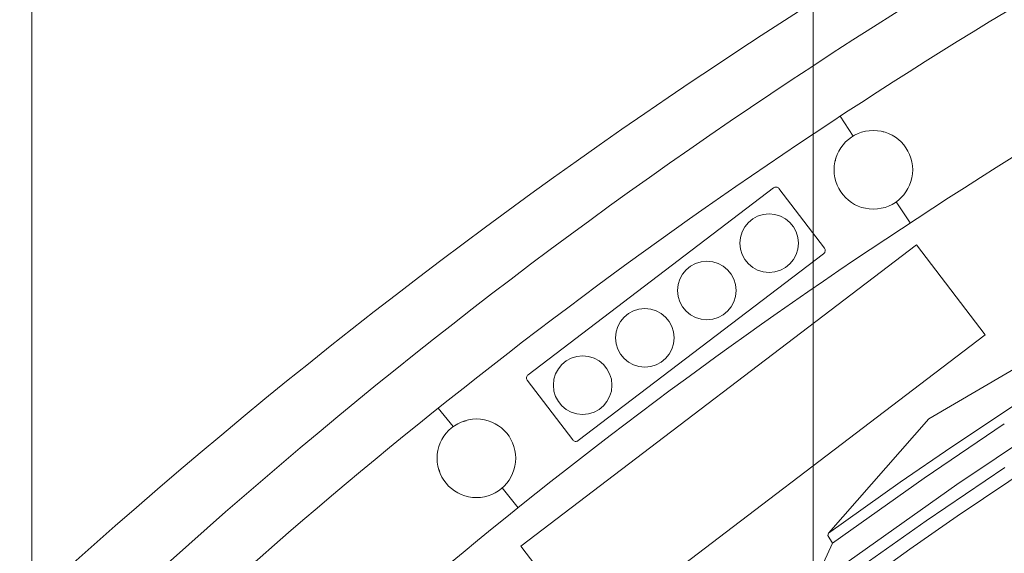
# Model space of a CAD drawing. Header units: metres. Extents: x -45 to 152, y -127 to 99.
# Tile 181 of 256: x -26.551 to -25.795, y -12.612 to -12.202. Entities that reach past the tile are written whole.
import ezdxf

# ---------------------------------------------------------------- set-up
doc = ezdxf.new("R2010")
doc.units = ezdxf.units.M
doc.layers.add('036_Bodenbelagarbeiten-350 Doppelbodenelement', color=7, linetype='Continuous', lineweight=9)
doc.layers.add('_OG 2 (2D)', color=7, linetype='Continuous', lineweight=9)
doc.layers.add('ACTES-Einrichtung Aufsicht.', color=7, linetype='Continuous', lineweight=9, true_color=0xa6a6a6)

# ---------------------------------------------------------------- blocks, each defined once
blk = doc.blocks.new('Group-96')
at = {"color": 255, "transparency": 33554687}
blk.add_wipeout([(-25.20296, -13.12743), (-25.18909, -13.11936), (-25.17519, -13.11135), (-25.16126, -13.10339), (-25.1473, -13.09549), (-25.1333, -13.08765), (-25.11927, -13.07987), (-25.10521, -13.07214), (-25.09113, -13.06446), (-24.99266, -13.01283), (-24.8928, -12.96394), (-24.79163, -12.91784), (-24.68922, -12.87455), (-24.58565, -12.83412), (-24.48099, -12.79658), (-24.37534, -12.76194), (-24.26877, -12.73025), (-24.26209, -12.72588), (-24.25619, -12.72051), (-24.25122, -12.71427), (-24.2473, -12.70731), (-24.24455, -12.69982), (-24.24301, -12.69199), (-24.24275, -12.68401), (-24.24375, -12.6761), (-24.24377, -12.67604), (-24.24378, -12.67597), (-24.2438, -12.67591), (-24.24381, -12.67585), (-24.24382, -12.67578), (-24.24384, -12.67572), (-24.24385, -12.67566), (-24.24386, -12.6756), (-24.45971, -11.6442), (-24.46271, -11.63494), (-24.46746, -11.62644), (-24.47376, -11.61902), (-24.48138, -11.61296), (-24.49003, -11.60849), (-24.49938, -11.60579), (-24.50908, -11.60494), (-24.51876, -11.606), (-24.85258, -11.69126), (-25.17859, -11.80275), (-25.49472, -11.93976), (-25.79898, -12.10142), (-26.08946, -12.28672), (-26.36431, -12.49448), (-26.62182, -12.7234), (-26.86034, -12.97202), (-26.86039, -12.97208), (-26.86044, -12.97214), (-26.86049, -12.9722), (-26.86054, -12.97225), (-26.86059, -12.97231), (-26.86064, -12.97237), (-26.86069, -12.97243), (-26.86074, -12.97249), (-26.86033, -12.97202), (-26.866, -12.97993), (-26.87003, -12.98879), (-26.87227, -12.99827), (-26.87263, -13.008), (-26.87109, -13.01761), (-26.86772, -13.02674), (-26.86265, -13.03505), (-26.85606, -13.04222), (-26.07075, -13.74487), (-26.0645, -13.74963), (-26.05758, -13.75336), (-26.05016, -13.75595), (-26.04243, -13.75736), (-26.03458, -13.75753), (-26.02679, -13.75647), (-26.01926, -13.7542), (-26.01219, -13.75078), (-25.9201, -13.66184), (-25.82522, -13.57588), (-25.72765, -13.49299), (-25.62748, -13.41326), (-25.52482, -13.33676), (-25.41978, -13.26357), (-25.31245, -13.19377)], dxfattribs=at).dxf.layer = 'ACTES-Einrichtung Aufsicht.'
at = {"layer": 'ACTES-Einrichtung Aufsicht.', "transparency": 33554534, "flags": 128}
blk.add_lwpolyline([(-25.20296, -13.12743, -0.008083), (-25.09113, -13.06446, -0.055453), (-24.26877, -12.73025, 0.330906), (-24.24375, -12.6761, -0.002569), (-24.24386, -12.6756), (-24.45971, -11.6442, 0.41107), (-24.51876, -11.606, 0.160224), (-26.86034, -12.97202, 0.00305), (-26.86074, -12.97249), (-26.86033, -12.97202, 0.411112), (-26.85606, -13.04222), (-26.07075, -13.74487, 0.325472), (-26.01219, -13.75078, -0.063875)], format="xyb", close=True, dxfattribs=at)
at = {"color": 255, "transparency": 33554559}
blk.add_wipeout([(-24.94172, -11.80706), (-24.93255, -11.80418), (-24.92702, -11.80241), (-24.92149, -11.80066), (-24.91596, -11.79891), (-24.91042, -11.79716), (-24.90488, -11.79543), (-24.89934, -11.79371), (-24.89379, -11.79199), (-24.88825, -11.79028), (-24.88984, -11.78691), (-24.9016, -11.74867), (-24.98731, -11.77606), (-25.07239, -11.80532), (-25.15681, -11.83645), (-25.24053, -11.86943), (-25.3235, -11.90424), (-25.40568, -11.94086), (-25.48704, -11.97929), (-25.56754, -12.0195), (-25.70055, -12.09091), (-25.83083, -12.16718), (-25.95821, -12.2482), (-26.08252, -12.33387), (-26.20357, -12.42407), (-26.32122, -12.51868), (-26.43529, -12.61756), (-26.54564, -12.72058), (-26.51757, -12.74956), (-26.5156, -12.75232), (-26.43116, -12.67283), (-26.34448, -12.5958), (-26.25563, -12.52128), (-26.16468, -12.44933), (-26.07171, -12.38002), (-25.9768, -12.3134), (-25.88001, -12.24952), (-25.78143, -12.18844), (-25.7811, -12.18784), (-25.75885, -12.17499), (-25.73526, -12.16115), (-25.71157, -12.14747), (-25.68779, -12.13395), (-25.66391, -12.12059), (-25.63995, -12.10739), (-25.6159, -12.09435), (-25.59176, -12.08147), (-25.56754, -12.06876), (-25.49745, -12.03315), (-25.42668, -11.9989), (-25.35526, -11.96603), (-25.28322, -11.93456), (-25.21058, -11.90449), (-25.13737, -11.87584), (-25.06362, -11.84861), (-24.98935, -11.82282), (-24.98937, -11.82278), (-24.94174, -11.80702)], dxfattribs=at).dxf.layer = 'ACTES-Einrichtung Aufsicht.'
at = {"layer": 'ACTES-Einrichtung Aufsicht.', "flags": 128}
blk.add_lwpolyline([(-24.94172, -11.80706), (-24.93255, -11.80418, -0.002867), (-24.88825, -11.79028), (-24.88984, -11.78691), (-24.9016, -11.74867, 0.044027), (-25.56754, -12.0195, 0.073959), (-26.54564, -12.72058), (-26.51757, -12.74956), (-26.5156, -12.75232, -0.057345), (-25.78143, -12.18844), (-25.7811, -12.18784), (-25.75885, -12.17499, -0.013514), (-25.56754, -12.06876, -0.038853), (-24.98935, -11.82282), (-24.98937, -11.82278), (-24.94174, -11.80702)], format="xyb", close=True, dxfattribs=at)
at = {"color": 255, "transparency": 33554559}
blk.add_wipeout([(-25.7811, -12.18784), (-25.78143, -12.18844), (-25.88001, -12.24952), (-25.9768, -12.3134), (-26.07171, -12.38002), (-26.16468, -12.44933), (-26.25563, -12.52128), (-26.34448, -12.5958), (-26.43116, -12.67283), (-26.5156, -12.75232), (-26.44741, -12.82271), (-26.36324, -12.74352), (-26.27679, -12.66684), (-26.18814, -12.59271), (-26.09736, -12.52121), (-26.00453, -12.45239), (-25.90972, -12.38632), (-25.81302, -12.32305), (-25.71451, -12.26263), (-25.70449, -12.25671), (-25.65228, -12.22622), (-25.57276, -12.18242), (-25.48699, -12.13754), (-25.40014, -12.09478), (-25.31227, -12.05416), (-25.22342, -12.0157), (-25.13367, -11.97942), (-25.04305, -11.94536), (-24.95163, -11.91353), (-24.85945, -11.88395), (-24.86459, -11.86722), (-24.8646, -11.86722), (-24.88838, -11.79032), (-24.94172, -11.80706), (-24.98933, -11.82286), (-24.98933, -11.82285), (-24.98933, -11.82285), (-24.98934, -11.82284), (-24.98934, -11.82284), (-24.98934, -11.82283), (-24.98934, -11.82283), (-24.98935, -11.82283), (-24.98935, -11.82282), (-25.08636, -11.85683), (-25.18248, -11.8933), (-25.27764, -11.93219), (-25.37178, -11.97348), (-25.46484, -12.01716), (-25.55677, -12.06318), (-25.64749, -12.11152), (-25.73696, -12.16214), (-25.75885, -12.17499)], dxfattribs=at).dxf.layer = 'ACTES-Einrichtung Aufsicht.'
at = {"layer": 'ACTES-Einrichtung Aufsicht.'}
for p, q in [((-25.91081, -12.29114), (-25.92079, -12.27595)), ((-25.87764, -12.34167), (-25.86701, -12.35787)), ((-26.21808, -12.51431), (-26.22944, -12.50012)), ((-26.1803, -12.56149), (-26.16818, -12.57662))]:
    blk.add_line(p, q, dxfattribs=at)
at = {"layer": 'ACTES-Einrichtung Aufsicht.', "flags": 128}
blk.add_lwpolyline([(-25.7811, -12.18784), (-25.78143, -12.18844, 0.057345), (-26.5156, -12.75232), (-26.44741, -12.82271, -0.058565), (-25.71451, -12.26263), (-25.70449, -12.25671), (-25.65228, -12.22622), (-25.57276, -12.18242, -0.049045), (-24.85945, -11.88395), (-24.86459, -11.86722), (-24.8646, -11.86722), (-24.88838, -11.79032), (-24.94172, -11.80706), (-24.98933, -11.82286, -0.000416), (-24.98935, -11.82282, 0.050823), (-25.73696, -12.16214), (-25.75885, -12.17499)], format="xyb", close=True, dxfattribs=at)
at = {"color": 255, "transparency": 33554559}
for points in [[(-25.92143, -12.3322), (-25.92445, -12.30928), (-25.91037, -12.29093), (-25.88745, -12.28792), (-25.86911, -12.30199), (-25.86609, -12.32491), (-25.88017, -12.34325), (-25.90309, -12.34627)], [(-26.1134, -12.6753), (-26.16612, -12.60608), (-25.86222, -12.37463), (-25.80951, -12.44384)], [(-26.2288, -12.54824), (-26.22717, -12.52519), (-26.20972, -12.51004), (-26.18667, -12.51167), (-26.17153, -12.52912), (-26.17315, -12.55217), (-26.1906, -12.56732), (-26.21365, -12.56569)]]:
    blk.add_wipeout(points, dxfattribs=at).dxf.layer = 'ACTES-Einrichtung Aufsicht.'
at = {"layer": 'ACTES-Einrichtung Aufsicht.', "flags": 128}
blk.add_lwpolyline([(-26.1134, -12.6753), (-26.16612, -12.60608), (-25.86222, -12.37463), (-25.80951, -12.44384)], close=True, dxfattribs=at)
at = {"layer": 'ACTES-Einrichtung Aufsicht.'}
for centre, radius in [((-25.89527, -12.31709), 0.03021), ((-26.20016, -12.53868), 0.03019)]:
    blk.add_circle(centre, radius, dxfattribs=at)
at = {"color": 255, "transparency": 33554559}
blk.add_wipeout([(-25.93344, -12.38153), (-26.12198, -12.52513), (-26.12248, -12.52543), (-26.12303, -12.52564), (-26.12361, -12.52573), (-26.1242, -12.52571), (-26.12477, -12.52558), (-26.1253, -12.52533), (-26.12578, -12.52499), (-26.12618, -12.52456), (-26.16108, -12.47873), (-26.16139, -12.47823), (-26.1616, -12.47768), (-26.16169, -12.4771), (-26.16167, -12.47651), (-26.16153, -12.47594), (-26.16129, -12.47541), (-26.16094, -12.47493), (-26.16051, -12.47453), (-25.97197, -12.33093), (-25.97147, -12.33062), (-25.97092, -12.33042), (-25.97034, -12.33032), (-25.96975, -12.33034), (-25.96918, -12.33048), (-25.96864, -12.33072), (-25.96817, -12.33107), (-25.96777, -12.3315), (-25.93287, -12.37732), (-25.93256, -12.37782), (-25.93235, -12.37837), (-25.93226, -12.37895), (-25.93228, -12.37954), (-25.93242, -12.38011), (-25.93266, -12.38065), (-25.93301, -12.38112)], dxfattribs=at).dxf.layer = 'ACTES-Einrichtung Aufsicht.'
at = {"layer": 'ACTES-Einrichtung Aufsicht.', "flags": 128}
blk.add_lwpolyline([(-25.93344, -12.38153), (-26.12198, -12.52513, -0.414214), (-26.12618, -12.52456), (-26.16108, -12.47873, -0.414214), (-26.16051, -12.47453), (-25.97197, -12.33093, -0.414214), (-25.96777, -12.3315), (-25.93287, -12.37732, -0.414214)], format="xyb", close=True, dxfattribs=at)
at = {"color": 255, "transparency": 33554559}
for points in [[(-25.39241, -12.23967), (-25.27789, -12.21571), (-25.2762, -12.21611), (-25.27267, -12.22216), (-25.23606, -12.22518), (-25.23435, -12.22563), (-25.23006, -12.23325), (-25.23309, -12.2346), (-25.23143, -12.23743), (-25.22828, -12.23602), (-25.22506, -12.24161), (-25.22553, -12.24298), (-25.24892, -12.25356), (-25.31564, -12.28477), (-25.37885, -12.31573), (-25.46785, -12.36188), (-25.54943, -12.40686), (-25.61169, -12.44327), (-25.64983, -12.46588), (-25.69036, -12.49111), (-25.73879, -12.52173), (-25.77104, -12.54284), (-25.83088, -12.58325), (-25.86721, -12.60861), (-25.91609, -12.64374), (-25.93164, -12.65517), (-25.9332, -12.65494), (-25.93646, -12.64941), (-25.93368, -12.64736), (-25.93534, -12.64452), (-25.93811, -12.64657), (-25.94254, -12.63899), (-25.94212, -12.63733), (-25.92671, -12.60393), (-25.93021, -12.59794), (-25.92976, -12.59622), (-25.85258, -12.50828), (-25.67216, -12.40296), (-25.57284, -12.34499)], [(-25.99788, -12.3735), (-25.99129, -12.35759), (-25.97538, -12.351), (-25.95947, -12.35759), (-25.95288, -12.3735), (-25.95947, -12.38941), (-25.97538, -12.396), (-25.99129, -12.38941)]]:
    blk.add_wipeout(points, dxfattribs=at).dxf.layer = 'ACTES-Einrichtung Aufsicht.'
at = {"layer": 'ACTES-Einrichtung Aufsicht.', "flags": 128}
blk.add_lwpolyline([(-25.77104, -12.54284), (-25.83088, -12.58325), (-25.86721, -12.60861), (-25.91609, -12.64374), (-25.93164, -12.65517), (-25.9332, -12.65494), (-25.93646, -12.64941), (-25.93368, -12.64736), (-25.93534, -12.64452), (-25.93811, -12.64657), (-25.94254, -12.63899), (-25.94212, -12.63733), (-25.92671, -12.60393), (-25.93021, -12.59794), (-25.92976, -12.59622), (-25.85258, -12.50828), (-25.67216, -12.40296)], dxfattribs=at)
at = {"layer": 'ACTES-Einrichtung Aufsicht.'}
blk.add_circle((-25.97538, -12.3735), 0.0225, dxfattribs=at)
at = {"color": 255, "transparency": 33554559}
for points in [[(-25.27789, -12.21571), (-25.27617, -12.21616), (-25.27267, -12.22216), (-25.34175, -12.25456), (-25.40668, -12.28658), (-25.46934, -12.31896), (-25.52878, -12.35106), (-25.60922, -12.39671), (-25.66922, -12.43248), (-25.73534, -12.47366), (-25.79468, -12.51224), (-25.85612, -12.55388), (-25.92671, -12.60393), (-25.93021, -12.59794), (-25.92976, -12.59622), (-25.87472, -12.55711), (-25.83492, -12.5299), (-25.78848, -12.49879), (-25.73684, -12.46514), (-25.67175, -12.42466), (-25.61295, -12.38962), (-25.55487, -12.3564), (-25.50064, -12.32659), (-25.44059, -12.29499), (-25.34856, -12.24893)], [(-26.04561, -12.40985), (-26.03902, -12.39394), (-26.02311, -12.38735), (-26.0072, -12.39394), (-26.00061, -12.40985), (-26.0072, -12.42576), (-26.02311, -12.43235), (-26.03902, -12.42576)]]:
    blk.add_wipeout(points, dxfattribs=at).dxf.layer = 'ACTES-Einrichtung Aufsicht.'
at = {"layer": 'ACTES-Einrichtung Aufsicht.', "flags": 128}
blk.add_lwpolyline([(-25.79468, -12.51224), (-25.85612, -12.55388), (-25.92671, -12.60393), (-25.93021, -12.59794), (-25.92976, -12.59622), (-25.87472, -12.55711), (-25.83492, -12.5299), (-25.78848, -12.49879)], dxfattribs=at)
at = {"layer": 'ACTES-Einrichtung Aufsicht.'}
blk.add_circle((-26.02311, -12.40985), 0.0225, dxfattribs=at)
at = {"color": 255, "transparency": 33554559}
for points in [[(-25.23007, -12.23327), (-25.31856, -12.27424), (-25.39558, -12.31233), (-25.4674, -12.34938), (-25.5386, -12.3887), (-25.59521, -12.42072), (-25.6612, -12.46045), (-25.72645, -12.50135), (-25.79427, -12.54567), (-25.85471, -12.58665), (-25.89828, -12.61753), (-25.93818, -12.64646), (-25.94252, -12.63902), (-25.94206, -12.63729), (-25.83127, -12.55885), (-25.77061, -12.51833), (-25.71189, -12.48001), (-25.66269, -12.44982), (-25.60018, -12.41219), (-25.54198, -12.37927), (-25.49855, -12.35513), (-25.47809, -12.34391), (-25.42064, -12.31378), (-25.37436, -12.2908), (-25.32045, -12.26417), (-25.27725, -12.2439), (-25.23606, -12.22518), (-25.23435, -12.22563), (-25.23006, -12.23325)], [(-26.09334, -12.4462), (-26.08675, -12.43029), (-26.07084, -12.4237), (-26.05493, -12.43029), (-26.04834, -12.4462), (-26.05493, -12.46211), (-26.07084, -12.4687), (-26.08675, -12.46211)]]:
    blk.add_wipeout(points, dxfattribs=at).dxf.layer = 'ACTES-Einrichtung Aufsicht.'
at = {"layer": 'ACTES-Einrichtung Aufsicht.', "flags": 128}
blk.add_lwpolyline([(-25.79427, -12.54567), (-25.85471, -12.58665), (-25.89828, -12.61753), (-25.93818, -12.64646), (-25.94252, -12.63902), (-25.94206, -12.63729), (-25.83127, -12.55885), (-25.77061, -12.51833)], dxfattribs=at)
at = {"layer": 'ACTES-Einrichtung Aufsicht.'}
blk.add_circle((-26.07084, -12.4462), 0.0225, dxfattribs=at)
at = {"color": 255, "transparency": 33554559}
blk.add_wipeout([(-26.14107, -12.48256), (-26.13448, -12.46665), (-26.11857, -12.46006), (-26.10266, -12.46665), (-26.09607, -12.48256), (-26.10266, -12.49847), (-26.11857, -12.50506), (-26.13448, -12.49847)], dxfattribs=at).dxf.layer = 'ACTES-Einrichtung Aufsicht.'
at = {"layer": 'ACTES-Einrichtung Aufsicht.'}
blk.add_circle((-26.11857, -12.48256), 0.0225, dxfattribs=at)
blk = doc.blocks.new('Group-101')
at = {"layer": 'ACTES-Einrichtung Aufsicht.', "color": 7}
blk.add_blockref('Group-96', (0, 0), dxfattribs=at)
blk = doc.blocks.new('OG 2 (2D)')
at = {"layer": 'ACTES-Einrichtung Aufsicht.'}
blk.add_blockref('Group-101', (0, 0), dxfattribs=at)
at = {"layer": '036_Bodenbelagarbeiten-350 Doppelbodenelement', "color": 230, "linetype": 'Continuous', "flags": 128}
for points in [[(-27.1416, -12.125), (-26.5416, -12.125), (-26.5416, -12.725), (-27.1416, -12.725)], [(-26.5416, -12.125), (-25.9416, -12.125), (-25.9416, -12.725), (-26.5416, -12.725)], [(-25.9416, -12.125), (-25.3416, -12.125), (-25.3416, -12.725), (-25.9416, -12.725)]]:
    blk.add_lwpolyline(points, close=True, dxfattribs=at)

msp = doc.modelspace()

# ---------------------------------------------------------------- block references
at = {"layer": '_OG 2 (2D)'}
msp.add_blockref('OG 2 (2D)', (0, 0), dxfattribs=at)

doc.saveas('drawing.dxf')
